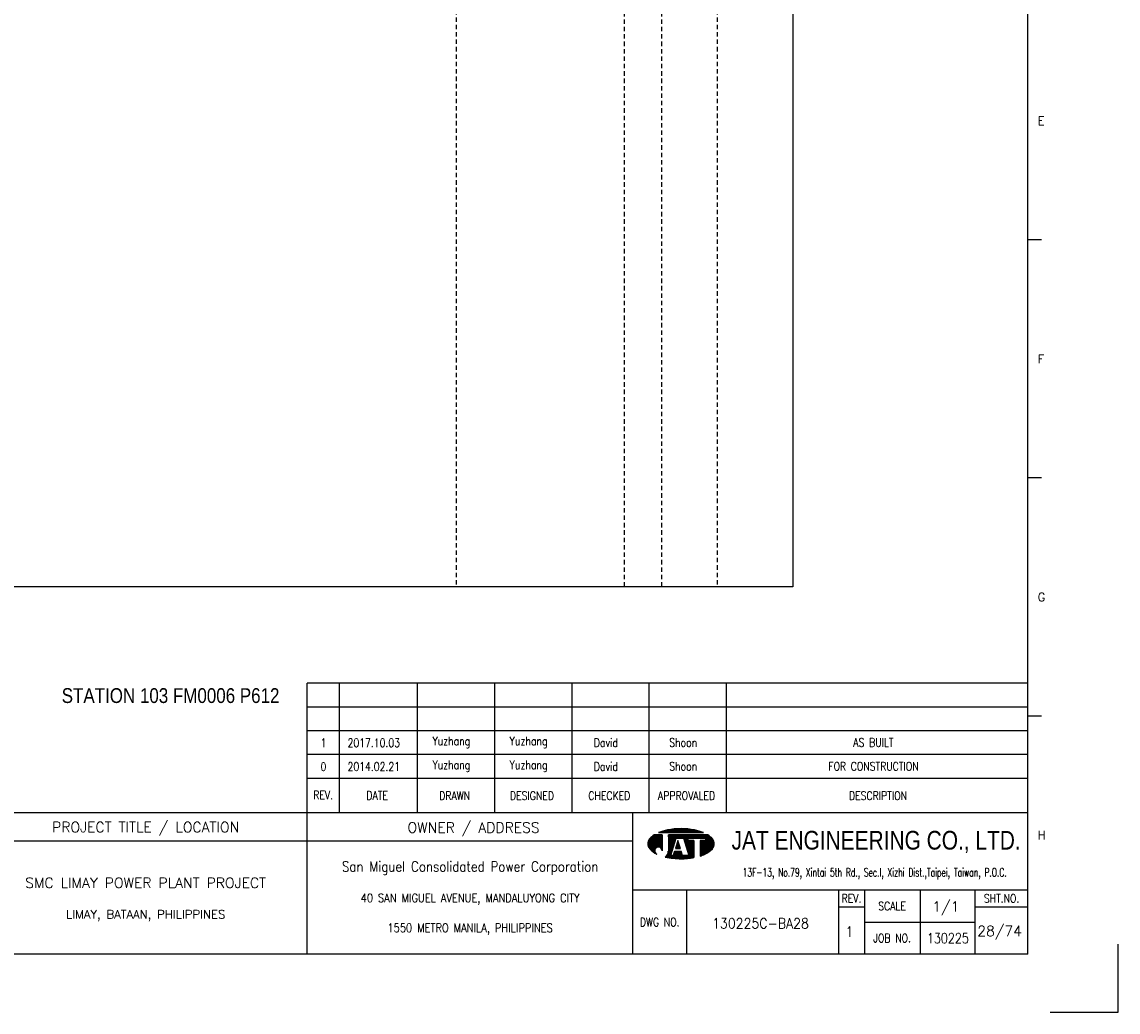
# Model space of a CAD drawing. Extents: x 2184 to 3150, y -152 to 531.
# Tile 3 of 4: x 2780 to 3150, y -152 to 183. Entities that reach past the tile are written whole.
import ezdxf
from ezdxf.enums import TextEntityAlignment as Align

# ---------------------------------------------------------------- set-up
doc = ezdxf.new("R2010")
doc.units = 0
doc.header["$MEASUREMENT"] = 0
doc.linetypes.add('HIDDEN', pattern=[4, 1.5, -1, 1.5])
doc.layers.get('0').update_dxf_attribs({"linetype": 'CONTINUOUS'})
doc.layers.get('DEFPOINTS').update_dxf_attribs({"linetype": 'CONTINUOUS'})
for name, color, linetype in [('B_DIM', 7, 'CONTINUOUS'), ('CON', 4, 'CONTINUOUS'), ('DCS', 7, 'CONTINUOUS'), ('HID', 2, 'HIDDEN'), ('T', 2, 'CONTINUOUS'), ('TEXT', 7, 'CONTINUOUS'), ('圖框CON', 4, 'CONTINUOUS'), ('框線', 6, 'CONTINUOUS')]:
    doc.layers.add(name, color=color, linetype=linetype)
doc.styles.add('AEH', font='simplex', dxfattribs={"width": 0.8, "bigfont": 'ae'})
doc.styles.add('DAYUKP', font='complex', dxfattribs={"bigfont": 'DAYUKP.SHX'})
doc.styles.add('E2', font='simplex.shx', dxfattribs={"height": 2})
doc.styles.add('E3', font='simplex.shx', dxfattribs={"height": 3})
doc.styles.add('ROMANS', font='romans', dxfattribs={"width": 0.8})
doc.styles.add('style3', font='ARIALN.TTF')
doc.styles.add('WMF-Arial0', font='arial.ttf')

# ---------------------------------------------------------------- blocks, each defined once
blk = doc.blocks.new('1880-TITLE_BLK')
at = {"layer": 'TEXT', "color": 2, "linetype": 'Continuous', "style": 'E3'}
for tag, p in [('SCALE', (790.95, 31.17)), ('DWG_NO', (736.41, 26.44)), ('REV', (762.59, 23.97)), ('SHT_NO', (806.74, 23.97))]:
    blk.add_attdef(tag, text='', height=3, dxfattribs=at).set_placement(p, align=Align.MIDDLE)
at = {"layer": 'TEXT', "linetype": 'Continuous', "style": 'E2', "width": 0.6}
for tag, p in [('REV_DATE', (418.65, 19.76)), ('APPR_DATE', (492.93, 19.76))]:
    blk.add_attdef(tag, text='', height=2, dxfattribs=at).set_placement(p, align=Align.MIDDLE_LEFT)
blk = doc.blocks.new('1')
at = {"layer": 'B_DIM'}
for p, q in [((2181.53, 118.11), (1938.08, 118.11)), ((1938.08, 74.29), (1938.08, 118.11)), ((1948.92, 74.29), (1948.92, 118.11)), ((1975.28, 74.29), (1975.28, 118.11)), ((2001.39, 74.29), (2001.39, 118.11)), ((2027.5, 74.29), (2027.5, 118.11)), ((2053.62, 74.29), (2053.62, 118.11)), ((2079.73, 74.29), (2079.73, 118.11)), ((2181.53, 110.07), (1938.08, 110.07)), ((1938.08, 77.93), (1938.08, 104.33)), ((2181.53, 102.03), (1938.08, 102.03)), ((2181.53, 93.99), (1938.08, 93.99)), ((2181.53, 85.95), (1938.08, 85.95))]:
    blk.add_line(p, q, dxfattribs=at)
at = {"layer": 'DEFPOINTS'}
blk.add_lwpolyline([(2189, 7.08), (2211.97, 7.08), (2211.97, 30.05)], dxfattribs=at)
at = {"layer": 'T', "color": 0, "lineweight": -3}
for p, q in [((2053.09, 63.82), (2056.14, 66.87)), ((2053.09, 64.04), (2055.92, 66.87)), ((2053.11, 63.62), (2056.36, 66.87)), ((2053.12, 64.29), (2055.7, 66.87)), ((2053.14, 63.43), (2056.58, 66.87)), ((2053.18, 63.25), (2056.8, 66.87)), ((2053.18, 64.57), (2055.47, 66.87)), ((2053.24, 63.08), (2057.03, 66.87)), ((2053.29, 64.91), (2055.25, 66.87)), ((2053.3, 62.92), (2057.25, 66.87)), ((2053.37, 62.77), (2057.47, 66.87)), ((2053.45, 62.63), (2057.69, 66.87)), ((2053.54, 62.5), (2057.91, 66.86)), ((2056.94, 67.67), (2057.09, 67.82)), ((2057.16, 67.67), (2057.44, 67.95)), ((2057.39, 67.67), (2057.78, 68.07)), ((2057.61, 67.67), (2058.11, 68.18)), ((2057.83, 67.67), (2058.43, 68.27)), ((2058.05, 67.67), (2058.73, 68.35)), ((2058.27, 67.67), (2059.03, 68.43)), ((2058.49, 67.67), (2059.32, 68.49)), ((2058.72, 67.67), (2059.6, 68.55)), ((2058.94, 67.67), (2059.87, 68.6)), ((2059.16, 67.67), (2060.14, 68.65)), ((2059.38, 67.67), (2060.41, 68.7)), ((2059.6, 67.67), (2060.67, 68.74)), ((2059.82, 67.67), (2060.93, 68.77)), ((2060.05, 67.67), (2061.18, 68.81)), ((2060.05, 63.24), (2063.68, 66.87)), ((2060.05, 63.46), (2063.46, 66.87)), ((2060.05, 63.68), (2063.23, 66.87)), ((2060.05, 63.9), (2063.01, 66.87)), ((2060.05, 64.13), (2062.79, 66.87)), ((2060.05, 64.35), (2062.57, 66.87)), ((2060.05, 64.57), (2062.35, 66.87)), ((2060.05, 64.79), (2062.13, 66.87)), ((2060.05, 65.01), (2061.9, 66.87)), ((2060.05, 65.23), (2061.68, 66.87)), ((2060.05, 65.46), (2061.46, 66.87)), ((2060.05, 66.12), (2060.79, 66.87)), ((2060.05, 66.34), (2060.57, 66.87)), ((2060.05, 66.56), (2060.35, 66.87)), ((2060.05, 66.79), (2060.13, 66.87)), ((2060.05, 65.68), (2061.24, 66.87)), ((2060.05, 65.9), (2061.02, 66.87)), ((2060.27, 67.67), (2061.44, 68.84)), ((2060.49, 67.67), (2061.69, 68.87)), ((2060.71, 67.67), (2061.93, 68.89)), ((2060.93, 67.67), (2062.18, 68.91)), ((2061.15, 67.67), (2062.42, 68.93)), ((2061.38, 67.67), (2062.66, 68.95)), ((2061.6, 67.67), (2062.89, 68.97)), ((2061.82, 67.67), (2063.13, 68.98)), ((2062.04, 67.67), (2063.36, 68.99)), ((2062.26, 67.67), (2063.59, 69)), ((2062.48, 67.67), (2063.82, 69)), ((2062.71, 67.67), (2064.04, 69.01)), ((2062.83, 65.8), (2063.9, 66.87)), ((2062.93, 67.67), (2064.27, 69.01)), ((2063.05, 65.8), (2064.12, 66.87)), ((2063.15, 67.67), (2064.49, 69.01)), ((2063.27, 65.8), (2064.34, 66.87)), ((2063.37, 67.67), (2064.71, 69.01)), ((2063.49, 65.8), (2064.56, 66.87)), ((2063.59, 67.67), (2064.92, 69)), ((2063.72, 65.8), (2064.79, 66.87)), ((2063.81, 67.67), (2065.14, 69)), ((2063.94, 65.8), (2065.01, 66.87)), ((2064.04, 67.67), (2065.35, 68.99)), ((2064.16, 65.8), (2065.23, 66.87)), ((2064.26, 67.67), (2065.56, 68.98)), ((2064.38, 65.8), (2065.45, 66.87)), ((2064.48, 67.67), (2065.78, 68.97)), ((2064.6, 65.8), (2065.67, 66.87)), ((2064.7, 67.67), (2065.98, 68.95)), ((2064.82, 65.8), (2065.89, 66.87)), ((2064.92, 67.67), (2066.19, 68.94)), ((2065.05, 65.8), (2066.12, 66.87)), ((2065.14, 67.67), (2066.4, 68.92)), ((2065.16, 65.69), (2066.34, 66.87)), ((2065.22, 65.53), (2066.56, 66.87)), ((2065.27, 65.36), (2066.78, 66.87)), ((2065.32, 65.19), (2067, 66.87)), ((2065.37, 67.67), (2066.6, 68.9)), ((2065.38, 65.02), (2067.22, 66.87)), ((2065.43, 64.85), (2067.45, 66.87)), ((2065.48, 64.69), (2067.67, 66.87)), ((2065.59, 67.67), (2066.8, 68.88)), ((2065.81, 67.67), (2067, 68.86)), ((2066.03, 67.67), (2067.2, 68.84)), ((2066.25, 67.67), (2067.4, 68.82)), ((2066.47, 67.67), (2067.6, 68.79)), ((2066.7, 67.67), (2067.79, 68.77)), ((2066.82, 65.8), (2067.89, 66.87)), ((2066.92, 67.67), (2067.98, 68.74)), ((2067.04, 65.8), (2068.11, 66.87)), ((2067.14, 67.67), (2068.18, 68.71)), ((2067.26, 65.8), (2068.33, 66.87)), ((2067.36, 67.67), (2068.37, 68.68)), ((2067.48, 65.8), (2068.55, 66.87)), ((2067.58, 67.67), (2068.56, 68.64)), ((2067.71, 65.8), (2068.78, 66.87)), ((2067.81, 67.67), (2068.75, 68.61)), ((2067.93, 65.8), (2069, 66.87)), ((2068.03, 67.67), (2068.93, 68.58)), ((2068.15, 65.8), (2069.22, 66.87)), ((2068.25, 67.67), (2069.12, 68.54)), ((2068.37, 65.8), (2069.44, 66.87)), ((2068.47, 67.67), (2069.3, 68.5)), ((2068.59, 65.8), (2069.66, 66.87)), ((2068.69, 67.67), (2069.48, 68.46)), ((2068.81, 65.8), (2069.88, 66.87)), ((2068.91, 67.67), (2069.66, 68.42)), ((2069.04, 65.8), (2070.11, 66.87)), ((2069.14, 67.67), (2069.84, 68.37)), ((2069.26, 65.8), (2070.33, 66.87)), ((2069.36, 67.67), (2070.01, 68.33)), ((2069.48, 65.8), (2070.55, 66.87)), ((2069.58, 67.67), (2070.19, 68.28)), ((2069.7, 65.8), (2070.77, 66.87)), ((2069.8, 67.67), (2070.36, 68.23)), ((2069.92, 65.8), (2070.99, 66.87)), ((2070.02, 67.67), (2070.53, 68.18)), ((2070.14, 65.8), (2071.21, 66.87)), ((2070.24, 67.67), (2070.7, 68.13)), ((2070.37, 65.8), (2071.44, 66.87)), ((2070.47, 67.67), (2070.87, 68.07)), ((2070.59, 65.8), (2071.66, 66.87)), ((2070.69, 67.67), (2071.03, 68.02)), ((2070.81, 65.8), (2071.88, 66.87)), ((2070.91, 67.67), (2071.2, 67.96)), ((2071.03, 65.8), (2072.1, 66.87)), ((2071.13, 67.67), (2071.36, 67.9)), ((2071.25, 65.8), (2072.32, 66.87)), ((2071.35, 67.67), (2071.52, 67.84)), ((2071.47, 65.8), (2072.54, 66.87)), ((2071.57, 67.67), (2071.68, 67.77)), ((2071.7, 65.8), (2072.77, 66.87)), ((2071.8, 67.67), (2071.83, 67.71)), ((2071.92, 65.8), (2072.99, 66.87)), ((2072.14, 65.8), (2073.21, 66.87)), ((2072.36, 65.8), (2073.43, 66.87)), ((2072.58, 65.8), (2073.57, 66.78)), ((2072.62, 65.62), (2073.7, 66.69)), ((2053.61, 65.45), (2054.47, 66.31)), ((2053.64, 62.37), (2057.91, 66.64)), ((2053.74, 62.25), (2057.91, 66.42)), ((2053.84, 62.14), (2057.91, 66.2)), ((2053.95, 62.02), (2057.91, 65.98)), ((2054.07, 61.91), (2057.91, 65.75)), ((2054.18, 61.8), (2057.91, 65.53)), ((2054.29, 61.7), (2057.91, 65.31)), ((2054.41, 61.59), (2057.91, 65.09)), ((2054.53, 61.49), (2057.91, 64.87)), ((2054.65, 61.39), (2057.91, 64.65)), ((2056.12, 62.63), (2057.91, 64.42)), ((2056.46, 62.75), (2057.91, 64.2)), ((2056.7, 62.77), (2057.91, 63.98)), ((2056.9, 62.75), (2057.91, 63.76)), ((2057.08, 62.71), (2057.91, 63.54)), ((2057.23, 62.64), (2057.91, 63.32)), ((2057.37, 62.56), (2057.91, 63.09)), ((2060.05, 63.02), (2062.67, 65.64)), ((2060.05, 62.8), (2062.57, 65.32)), ((2060.05, 62.57), (2062.47, 64.99)), ((2060.05, 62.35), (2062.36, 64.67)), ((2060.05, 62.13), (2062.26, 64.34)), ((2060.05, 61.91), (2062.16, 64.02)), ((2060.05, 61.69), (2062.05, 63.69)), ((2060.05, 61.46), (2061.95, 63.37)), ((2062.45, 62.32), (2063.71, 63.57)), ((2062.5, 62.58), (2063.65, 63.74)), ((2062.6, 62.91), (2063.6, 63.91)), ((2062.68, 62.32), (2063.76, 63.4)), ((2062.7, 63.23), (2063.55, 64.08)), ((2062.8, 63.56), (2063.49, 64.25)), ((2062.9, 62.32), (2063.81, 63.24)), ((2062.91, 63.88), (2063.44, 64.42)), ((2063.01, 64.2), (2063.39, 64.58)), ((2063.11, 64.53), (2063.33, 64.75)), ((2063.12, 62.32), (2063.87, 63.07)), ((2063.21, 64.85), (2063.28, 64.92)), ((2065.54, 64.52), (2066.74, 65.71)), ((2065.59, 64.35), (2066.74, 65.49)), ((2065.65, 64.18), (2066.74, 65.27)), ((2065.7, 64.01), (2066.74, 65.05)), ((2065.75, 63.84), (2066.9, 65)), ((2065.81, 63.68), (2067.12, 65)), ((2065.86, 63.51), (2067.35, 65)), ((2065.91, 63.34), (2067.57, 65)), ((2065.97, 63.17), (2067.79, 65)), ((2066.02, 63), (2068.01, 65)), ((2066.07, 62.84), (2068.23, 65)), ((2066.13, 62.67), (2068.46, 65)), ((2066.18, 62.5), (2068.61, 64.93)), ((2066.23, 62.33), (2068.61, 64.71)), ((2066.29, 62.16), (2068.61, 64.48)), ((2066.34, 61.99), (2068.61, 64.26)), ((2066.39, 61.83), (2068.61, 64.04)), ((2066.45, 61.66), (2068.61, 63.82)), ((2066.5, 61.49), (2068.61, 63.6)), ((2066.56, 61.32), (2068.61, 63.38)), ((2066.61, 61.15), (2068.61, 63.15)), ((2070.75, 63.08), (2074.07, 66.4)), ((2070.75, 62.86), (2074.19, 66.3)), ((2070.75, 62.63), (2074.31, 66.2)), ((2070.75, 62.41), (2074.43, 66.09)), ((2070.75, 62.19), (2074.54, 65.98)), ((2070.75, 61.97), (2074.66, 65.87)), ((2070.75, 61.75), (2074.77, 65.76)), ((2070.75, 61.53), (2074.87, 65.65)), ((2070.75, 61.3), (2074.98, 65.53)), ((2070.75, 61.08), (2075.08, 65.41)), ((2070.75, 60.86), (2075.17, 65.28)), ((2070.75, 60.64), (2075.25, 65.14)), ((2070.75, 63.96), (2071.78, 65)), ((2070.75, 63.74), (2072, 65)), ((2070.75, 63.52), (2072.22, 65)), ((2070.75, 63.3), (2072.45, 65)), ((2070.75, 64.41), (2071.34, 65)), ((2070.75, 64.19), (2071.56, 65)), ((2070.75, 64.85), (2070.89, 65)), ((2070.75, 64.63), (2071.12, 65)), ((2070.75, 60.42), (2075.33, 64.99)), ((2070.75, 60.2), (2075.39, 64.84)), ((2070.75, 59.97), (2075.45, 64.67)), ((2070.75, 59.75), (2075.5, 64.5)), ((2071.07, 59.85), (2075.53, 64.32)), ((2071.42, 59.97), (2075.56, 64.12)), ((2071.78, 60.12), (2075.57, 63.9)), ((2072.17, 60.28), (2075.55, 63.67)), ((2072.59, 60.48), (2075.51, 63.4)), ((2072.62, 65.39), (2073.83, 66.6)), ((2072.62, 65.17), (2073.95, 66.5)), ((2073.08, 60.75), (2075.42, 63.1)), ((2054.78, 61.29), (2055.59, 62.11)), ((2054.9, 61.2), (2055.48, 61.77)), ((2055.03, 61.11), (2055.46, 61.53)), ((2055.16, 61.01), (2055.47, 61.33)), ((2055.3, 60.93), (2055.52, 61.15)), ((2055.43, 60.84), (2055.59, 60.99)), ((2055.57, 60.76), (2055.67, 60.85)), ((2055.71, 60.67), (2055.76, 60.73)), ((2055.85, 60.59), (2055.88, 60.62)), ((2056, 60.52), (2056, 60.52)), ((2056.14, 60.44), (2056.14, 60.44)), ((2057.5, 62.46), (2057.91, 62.87)), ((2057.61, 62.35), (2057.91, 62.65)), ((2057.7, 62.23), (2057.91, 62.43)), ((2057.79, 62.09), (2057.91, 62.21)), ((2057.85, 61.93), (2057.91, 61.99)), ((2057.89, 61.75), (2057.91, 61.76)), ((2057.91, 61.54), (2057.91, 61.55)), ((2059.09, 59.4), (2061.43, 61.74)), ((2059.28, 59.36), (2061.33, 61.42)), ((2059.46, 59.32), (2061.23, 61.09)), ((2059.64, 59.29), (2061.12, 60.77)), ((2059.83, 59.25), (2061.02, 60.44)), ((2059.86, 60.39), (2061.54, 62.07)), ((2059.98, 60.73), (2061.64, 62.39)), ((2060.02, 59.22), (2060.92, 60.12)), ((2060.03, 61), (2061.74, 62.72)), ((2060.05, 61.24), (2060.05, 61.24)), ((2060.21, 59.19), (2060.93, 59.91)), ((2060.4, 59.16), (2061.15, 59.91)), ((2060.59, 59.13), (2061.38, 59.91)), ((2060.78, 59.1), (2061.6, 59.91)), ((2060.98, 59.07), (2063.16, 61.25)), ((2061.17, 59.04), (2063.38, 61.25)), ((2061.37, 59.02), (2063.6, 61.25)), ((2061.57, 59), (2063.82, 61.25)), ((2061.68, 59.99), (2062.94, 61.25)), ((2061.77, 58.97), (2064.04, 61.25)), ((2061.78, 60.32), (2062.71, 61.25)), ((2061.88, 60.64), (2062.49, 61.25)), ((2061.97, 58.95), (2064.27, 61.25)), ((2061.99, 60.96), (2062.27, 61.25)), ((2062.17, 58.94), (2064.45, 61.21)), ((2062.38, 58.92), (2064.51, 61.05)), ((2062.58, 58.9), (2064.56, 60.88)), ((2062.79, 58.89), (2064.61, 60.71)), ((2063, 58.88), (2064.67, 60.54)), ((2063.21, 58.87), (2064.72, 60.37)), ((2063.34, 62.32), (2063.92, 62.9)), ((2063.43, 58.86), (2064.77, 60.2)), ((2063.56, 62.32), (2063.97, 62.73)), ((2063.64, 58.85), (2064.82, 60.03)), ((2063.78, 62.32), (2064.03, 62.56)), ((2063.86, 58.85), (2064.92, 59.91)), ((2064.01, 62.32), (2064.08, 62.39)), ((2064.08, 58.84), (2065.15, 59.91)), ((2064.3, 58.84), (2065.37, 59.91)), ((2064.52, 58.84), (2065.59, 59.91)), ((2064.74, 58.85), (2065.81, 59.91)), ((2064.97, 58.85), (2066.03, 59.91)), ((2065.2, 58.86), (2066.25, 59.91)), ((2065.43, 58.87), (2066.48, 59.91)), ((2065.66, 58.88), (2066.7, 59.91)), ((2065.9, 58.89), (2066.92, 59.91)), ((2066.14, 58.91), (2068.61, 61.38)), ((2066.38, 58.93), (2068.61, 61.16)), ((2066.62, 58.95), (2068.61, 60.94)), ((2066.66, 60.99), (2068.61, 62.93)), ((2066.72, 60.82), (2068.61, 62.71)), ((2066.77, 60.65), (2068.61, 62.49)), ((2066.82, 60.48), (2068.61, 62.27)), ((2066.87, 58.97), (2068.61, 60.72)), ((2066.88, 60.31), (2068.61, 62.05)), ((2066.93, 60.14), (2068.61, 61.82)), ((2066.98, 59.98), (2068.61, 61.6)), ((2067.11, 59), (2068.61, 60.49)), ((2067.37, 59.03), (2068.61, 60.27)), ((2067.62, 59.06), (2068.61, 60.05)), ((2067.88, 59.1), (2068.61, 59.83)), ((2068.14, 59.14), (2068.61, 59.61)), ((2068.4, 59.18), (2068.61, 59.38)), ((2073.74, 61.19), (2075.24, 62.69))]:
    blk.add_line(p, q, dxfattribs=at)
at = {"layer": 'T', "lineweight": -3}
for p, q in [((2057.91, 66.87), (2055.21, 66.87)), ((2056.73, 67.67), (2071.93, 67.67)), ((2057.91, 66.87), (2057.91, 61.52)), ((2073.45, 66.87), (2060.05, 66.87)), ((2060.05, 66.33), (2060.05, 66.87)), ((2060.05, 66.87), (2060.05, 61.23)), ((2061.8, 63.05), (2060.05, 61.24)), ((2060.85, 59.91), (2062.72, 65.8)), ((2063.26, 65), (2062.41, 62.32)), ((2062.72, 65.8), (2065.13, 65.8)), ((2064.1, 62.32), (2063.26, 65)), ((2063.79, 65.8), (2065.13, 65.8)), ((2065.13, 65.8), (2067, 59.91)), ((2066.74, 65.8), (2072.62, 65.8)), ((2066.74, 65), (2066.74, 65.8)), ((2068.61, 65), (2066.74, 65)), ((2068.61, 65), (2068.61, 59.21)), ((2072.62, 65), (2070.75, 65)), ((2070.75, 65), (2070.75, 59.74)), ((2072.62, 65.8), (2072.62, 65)), ((2061.65, 59.91), (2060.85, 59.91)), ((2062.08, 61.25), (2061.65, 59.91)), ((2064.44, 61.25), (2062.08, 61.25)), ((2062.41, 62.32), (2064.1, 62.32)), ((2064.86, 59.91), (2064.44, 61.25)), ((2067, 59.91), (2064.86, 59.91))]:
    blk.add_line(p, q, dxfattribs=at)
for centre, major_axis, start_param, end_param in [((2059.72, 60.14), (-5.73, 5.73), 6.088179, 6.3272), ((2062.5, 54), (-10.49, 10.49), 5.683021, 5.897183), ((2064.33, 44.23), (-17.52, 17.52), 5.497787, 5.683021), ((2064.33, 44.23), (17.52, 17.52), 0.600164, 0.785398), ((2066.16, 54), (10.49, 10.49), 0.386002, 0.600164), ((2068.93, 60.14), (-5.73, 5.73), 4.668374, 4.907395), ((2055.58, 63.92), (1.76, 1.76), 1.614811, 2.356194), ((2055.58, 63.92), (-1.76, 1.76), 0.785398, 1.526782), ((2073.07, 63.92), (-1.76, 1.76), 3.926991, 4.668374), ((2073.07, 63.92), (1.76, 1.76), 4.756403, 5.497787), ((2059.72, 67.71), (5.73, 5.73), 3.097578, 3.478972), ((2056.68, 61.54), (-0.868, 0.868), 3.906164, 8.245601), ((2057.88, 61.28), (1.53, 1.53), 4.470635, 5.546585), ((2064.33, 83.62), (17.52, 17.52), 3.710226, 3.926991), ((2066.16, 73.85), (-10.49, 10.49), 2.670765, 2.781027), ((2068.93, 67.71), (-5.73, 5.73), 2.781027, 3.185607), ((2064.33, 83.62), (17.52, 17.52), 3.926991, 4.100643)]:
    blk.add_ellipse(centre, major_axis=major_axis, ratio=1, start_param=start_param, end_param=end_param, dxfattribs=at)
at = {"layer": '圖框CON'}
for p, q in [((2186.14, 267.8), (2181.53, 267.8)), ((2186.14, 187.4), (2181.53, 187.4)), ((2186.14, 107), (2181.53, 107)), ((2048.1, 48.3), (2181.53, 48.3)), ((2066.14, 48.3), (2066.14, 26.6)), ((2117.55, 48.3), (2117.55, 26.6)), ((2126.28, 48.3), (2126.28, 26.6)), ((2145.25, 26.6), (2145.25, 48.3)), ((2163.72, 26.6), (2163.72, 48.3)), ((2117.55, 42.62), (2126.28, 42.62)), ((2163.72, 42.62), (2181.53, 42.62)), ((2126.28, 37.45), (2163.72, 37.45))]:
    blk.add_line(p, q, dxfattribs=at)
for points in [[(1938.08, 26.6), (1938.08, 74.29)], [(2048.1, 26.6), (2048.1, 74.29)], [(2048.1, 64.75), (1828.89, 64.75)]]:
    blk.add_lwpolyline(points, dxfattribs=at)
at = {"layer": '框線'}
for p, q in [((2181.53, 26.6), (2181.53, 669.81)), ((2181.53, 74.29), (1308.62, 74.29)), ((2181.53, 26.6), (1308.62, 26.6))]:
    blk.add_line(p, q, dxfattribs=at)
at = {"style": 'DAYUKP'}
for s, p in [('E', (2184.79, 307.99)), ('F', (2184.79, 227.59)), ('G', (2184.79, 147.19)), ('H', (2184.79, 66.79))]:
    blk.add_text(s, height=2.87, dxfattribs=at).set_placement(p, align=Align.MIDDLE_LEFT)
at = {"style": 'WMF-Arial0', "width": 0.8}
blk.add_text('JAT ENGINEERING CO., LTD.', height=6.3172, dxfattribs=at).set_placement((2130.24, 64.55), align=Align.MIDDLE)
at = {"color": 2, "ltscale": 500, "style": 'ROMANS', "width": 0.85}
blk.add_text('San Miguel Consolidated Power Corporation', height=3.4457, dxfattribs=at).set_placement((1993.09, 56.23), align=Align.MIDDLE_CENTER)
at = {"color": 2, "ltscale": 500, "style": 'ROMANS'}
for s, height, p in [('SMC LIMAY POWER PLANT PROJECT', 3.4457, (1883.48, 50.7)), ('LIMAY, BATAAN, PHILIPPINES', 2.8714, (1883.48, 40.08))]:
    blk.add_text(s, height=height, dxfattribs=at).set_placement(p, align=Align.MIDDLE_CENTER)
at = {"color": 4, "ltscale": 500, "style": 'ROMANS', "width": 0.85}
for s, p in [('40 SAN MIGUEL AVENUE, MANDALUYONG CITY', (1993.09, 45.61)), ('1550 METRO MANILA, PHILIPPINES', (1993.09, 35.51))]:
    blk.add_text(s, height=2.8714, dxfattribs=at).set_placement(p, align=Align.MIDDLE_CENTER)
at = {"layer": 'B_DIM', "style": 'AEH', "width": 0.8}
for s, height, p in [('REV.', 2.871, (1943.45, 80.37)), ('DATE', 2.871, (1961.68, 80.21)), ('DRAWN', 2.871, (1987.87, 80.12)), ('DESIGNED', 2.871, (2013.98, 80.12)), ('CHECKED', 2.871, (2040.1, 80.12)), ('APPROVALED', 2.871, (2066.21, 80.12)), ('DESCRIPTION', 2.8714, (2130.87, 80.12))]:
    blk.add_text(s, height=height, dxfattribs=at).set_placement(p, align=Align.MIDDLE)
at = {"layer": 'HID', "ltscale": 500, "style": 'ROMANS'}
for s, p in [('PROJECT TITLE / LOCATION', (1883.48, 69.28)), ('OWNER / ADDRESS', (1994.25, 69.12))]:
    blk.add_text(s, height=3.4457, dxfattribs=at).set_placement(p, align=Align.MIDDLE)
at = {"layer": 'HID', "color": 7, "style": 'ROMANS', "width": 0.8}
for s, p in [('REV.', (2121.92, 45.46)), ('SCALE', (2135.64, 42.87)), ('SHT.NO.', (2172.62, 45.46)), ('DWG NO.', (2057.12, 37.45)), ('JOB NO.', (2135.64, 32.03))]:
    blk.add_text(s, height=2.871, dxfattribs=at).set_placement(p, align=Align.MIDDLE)
at = {"layer": 'T', "color": 2, "ltscale": 500, "style": 'ROMANS', "width": 0.65}
blk.add_text('13F-13, No.79, Xintai 5th Rd., Sec.I, Xizhi Dist.,Taipei, Taiwan, P.O.C.', height=2.8714, dxfattribs=at).set_placement((2129.74, 52.81), align=Align.CENTER)

msp = doc.modelspace()

# ---------------------------------------------------------------- linework, layer by layer
at = {"layer": 'CON'}
msp.add_lwpolyline([(2326.25, 491.7), (3040.25, 491.7), (3040.25, -8.1), (2326.25, -8.1)], close=True, dxfattribs=at)
at = {"layer": 'HID'}
for p, q in [((2926.5, 491.7), (2926.5, -8.1)), ((2983.2, 491), (2983.2, -8.1)), ((2995.8, 491), (2995.8, -8.1)), ((3014.7, 491.7), (3014.7, -8.1))]:
    msp.add_line(p, q, dxfattribs=at)

# ---------------------------------------------------------------- block references
msp.add_blockref('1', (938.11, -158.73))
at = {"layer": 'TEXT', "color": 0}
ref = msp.add_blockref('1880-TITLE_BLK', (2183.46, -152.07), dxfattribs=dict(at, xscale=1.148576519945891, yscale=1.148576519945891, zscale=1.148576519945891))
ref.add_attrib('DWG_NO', '130225C-BA28', dxfattribs={"color": 2, "linetype": 'Continuous', "height": 3.4457, "style": 'E3', "width": 0.9}).set_placement((3029.28, -121.7), align=Align.MIDDLE)
ref.add_attrib('REV', '1', dxfattribs={"color": 2, "linetype": 'Continuous', "height": 3.45, "style": 'E3'}).set_placement((3059.35, -124.54), align=Align.MIDDLE)
ref.add_attrib('SCALE', '1/1', dxfattribs={"color": 2, "linetype": 'Continuous', "height": 3.446, "style": 'E3'}).set_placement((3091.92, -116.28), align=Align.MIDDLE)
ref.add_attrib('SHT_NO', '28/74', dxfattribs={"color": 2, "linetype": 'Continuous', "height": 3.446, "style": 'E3'}).set_placement((3110.06, -124.54), align=Align.MIDDLE)

# ---------------------------------------------------------------- texts
at = {"layer": 'DCS', "linetype": 'ByBlock', "style": 'style3'}
msp.add_text('STATION 103 FM0006 P612', height=5, dxfattribs=at).set_placement((2793.24, -47.3))
at = {"layer": 'T', "style": 'AEH', "width": 0.8}
for s, height, p in [('1', 2.87, (2881.64, -60.76)), ('2017.10.03', 2.871, (2898.65, -60.73)), ('Yuzhang', 2.871, (2924.85, -60.64)), ('Yuzhang', 2.871, (2950.96, -60.64)), ('David', 2.871, (2977.07, -60.64)), ('Shoon', 2.871, (3003.18, -60.64)), ('AS BUILT', 2.871, (3067.45, -60.64)), ('Yuzhang', 2.871, (2924.85, -68.68)), ('Yuzhang', 2.871, (2950.96, -68.68)), ('David', 2.871, (2977.07, -68.68)), ('Shoon', 2.871, (3003.18, -68.68)), ('0', 2.87, (2881.64, -68.8)), ('2014.02.21', 2.871, (2898.65, -68.77)), ('FOR CONSTRUCTION', 2.8714, (3067.45, -68.68))]:
    msp.add_text(s, height=height, dxfattribs=at).set_placement(p, align=Align.MIDDLE)
at = {"layer": 'TEXT', "color": 2, "style": 'E3', "width": 0.8}
msp.add_text('130225', height=3.446, dxfattribs=at).set_placement((3092.59, -126.71), align=Align.MIDDLE_CENTER)

doc.saveas('drawing.dxf')
